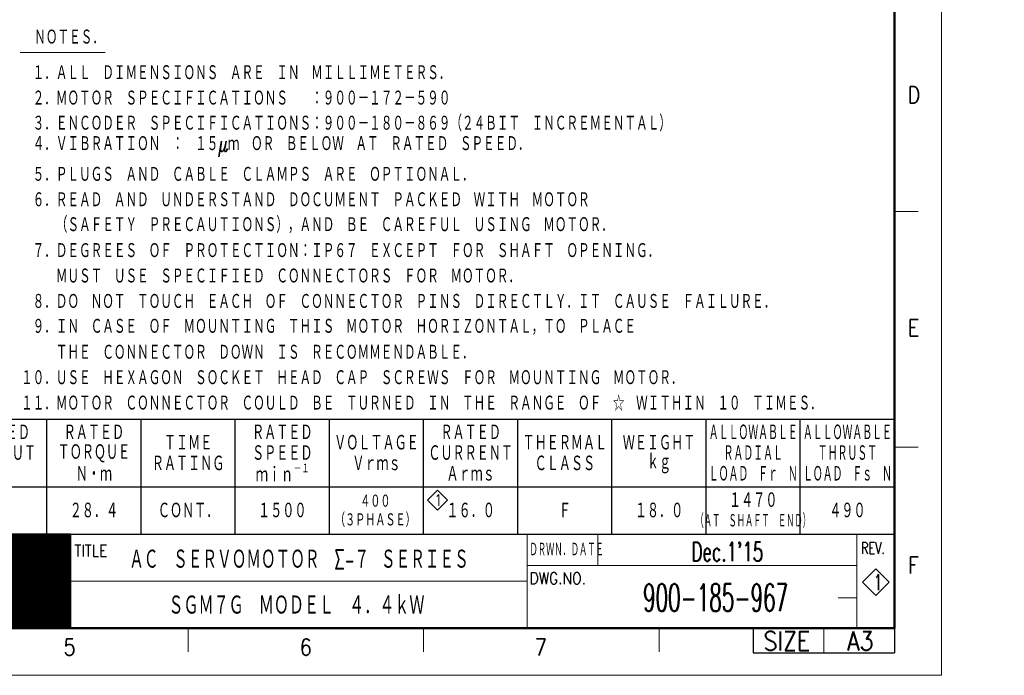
# Model space of a CAD drawing. Header units: millimetres. Extents: x 0 to 1300, y 0 to 891.
# Tile 110 of 127: x 673 to 1300, y 0 to 418. Entities that reach past the tile are written whole.
import ezdxf

# ---------------------------------------------------------------- set-up
doc = ezdxf.new("R2010")
doc.units = ezdxf.units.MM
doc.header["$LTSCALE"] = 0.545669
doc.layers.add('NoLayerName_001', color=7, linetype='Continuous')
doc.styles.get("Standard").update_dxf_attribs({"font": 'txt', "bigfont": 'extfont2'})

# ---------------------------------------------------------------- blocks, each defined once
blk = doc.blocks.new('ASM_0001')
at = {"color": 7, "linetype": 'Continuous', "lineweight": 13}
for p, q in [((-0.5, 0.5), (0, 1)), ((0.5, 0.5), (0, 1)), ((0, 0), (-0.5, 0.5)), ((0, 0), (0.5, 0.5))]:
    blk.add_line(p, q, dxfattribs=at)
at = {"color": 7, "linetype": 'Continuous', "lineweight": 13, "width": 0.9}
blk.add_text('1', height=0.566, dxfattribs=at).set_placement((-0.167, 0.217))
blk = doc.blocks.new('JZB_0004')
at = {"layer": 'NoLayerName_001', "color": 3, "lineweight": 13}
for s, insert, char_height, attachment_point in [("\\A1;\\W0.6486;Dec.1'15", (237.32, 14.64), 4, 5), ('\\A1;\\W0.5357;K.KUROGOME', (84.82, 14.64), 3.27, 5), ('\\A1;\\W0.6479;ＡＣ\u3000ＳＥＲＶＯＭＯＴＯＲ\u3000Σ-７ ＳＥＲＩＥＳ', (110.32, 13.01), 4.36, 4), ('\\A1;\\W0.5714;T.HIROSE', (84.82, 8.14), 3.27, 5), ('\\A1;\\W0.7500;1', (269.32, 8.14), 3.27, 5), ('\\A1;\\W0.5323;900-185-967', (234.82, 4.89), 5.82, 5), ('\\A1;\\W0.6667;ＳＧＭ７Ｇ\u3000ＭＯＤＥＬ\u3000４．４ｋＷ', (145.82, 3.26), 4.36, 5), ('\\A1;\\W0.6000;K.AOKI', (84.82, 1.64), 3.27, 5)]:
    blk.add_mtext(s, dxfattribs=dict(at, insert=insert, char_height=char_height, attachment_point=attachment_point))
blk = doc.blocks.new('*X13')
at = {"color": 7, "linetype": 'Continuous', "lineweight": 13}
for p, q in [((0, 19.8), (40, 19.8)), ((0, 19.65), (40, 19.65)), ((0, 19.5), (40, 19.5)), ((0, 19.35), (40, 19.35)), ((0, 19.2), (40, 19.2)), ((0, 19.05), (40, 19.05)), ((0, 18.9), (40, 18.9)), ((0, 18.75), (40, 18.75)), ((0, 18.6), (40, 18.6)), ((0, 18.45), (40, 18.45)), ((0, 18.3), (40, 18.3)), ((0, 18.15), (40, 18.15)), ((0, 18), (40, 18)), ((0, 17.85), (40, 17.85)), ((0, 17.7), (40, 17.7)), ((0, 17.55), (40, 17.55)), ((0, 17.4), (40, 17.4)), ((0, 17.25), (40, 17.25)), ((0, 17.1), (40, 17.1)), ((0, 16.95), (40, 16.95)), ((0, 16.8), (40, 16.8)), ((0, 16.65), (40, 16.65)), ((0, 16.5), (40, 16.5)), ((0, 16.35), (40, 16.35)), ((0, 16.2), (40, 16.2)), ((0, 16.05), (40, 16.05)), ((0, 15.9), (40, 15.9)), ((0, 15.75), (40, 15.75)), ((0, 15.6), (40, 15.6)), ((0, 15.45), (40, 15.45)), ((0, 15.3), (40, 15.3)), ((0, 15.15), (40, 15.15)), ((0, 15), (40, 15)), ((0, 14.85), (40, 14.85)), ((0, 14.7), (40, 14.7)), ((0, 14.55), (40, 14.55)), ((0, 14.4), (40, 14.4)), ((0, 14.25), (40, 14.25)), ((0, 14.1), (40, 14.1)), ((0, 13.95), (40, 13.95)), ((0, 13.8), (40, 13.8)), ((0, 13.65), (40, 13.65)), ((0, 13.5), (40, 13.5)), ((0, 13.35), (40, 13.35)), ((0, 13.2), (40, 13.2)), ((0, 13.05), (40, 13.05)), ((0, 12.9), (40, 12.9)), ((0, 12.75), (40, 12.75)), ((0, 12.6), (40, 12.6)), ((0, 12.45), (40, 12.45)), ((0, 12.3), (40, 12.3)), ((0, 12.15), (40, 12.15)), ((0, 12), (40, 12)), ((0, 11.85), (40, 11.85)), ((0, 11.7), (40, 11.7)), ((0, 11.55), (40, 11.55)), ((0, 11.4), (40, 11.4)), ((0, 11.25), (40, 11.25)), ((0, 11.1), (40, 11.1)), ((0, 10.95), (40, 10.95)), ((0, 10.8), (40, 10.8)), ((0, 10.65), (40, 10.65)), ((0, 10.5), (40, 10.5)), ((0, 10.35), (40, 10.35)), ((0, 10.2), (40, 10.2)), ((0, 10.05), (40, 10.05)), ((0, 9.9), (40, 9.9)), ((0, 9.75), (40, 9.75)), ((0, 9.6), (40, 9.6)), ((0, 9.45), (40, 9.45)), ((0, 9.3), (40, 9.3)), ((0, 9.15), (40, 9.15)), ((0, 9), (40, 9)), ((0, 8.85), (40, 8.85)), ((0, 8.7), (40, 8.7)), ((0, 8.55), (40, 8.55)), ((0, 8.4), (40, 8.4)), ((0, 8.25), (40, 8.25)), ((0, 8.1), (40, 8.1)), ((0, 7.95), (40, 7.95)), ((0, 7.8), (40, 7.8)), ((0, 7.65), (40, 7.65)), ((0, 7.5), (40, 7.5)), ((0, 7.35), (40, 7.35)), ((0, 7.2), (40, 7.2)), ((0, 7.05), (40, 7.05)), ((0, 6.9), (40, 6.9)), ((0, 6.75), (40, 6.75)), ((0, 6.6), (40, 6.6)), ((0, 6.45), (40, 6.45)), ((0, 6.3), (40, 6.3)), ((0, 6.15), (40, 6.15)), ((0, 6), (40, 6)), ((0, 5.85), (40, 5.85)), ((0, 5.7), (40, 5.7)), ((0, 5.55), (40, 5.55)), ((0, 5.4), (40, 5.4)), ((0, 5.25), (40, 5.25)), ((0, 5.1), (40, 5.1)), ((0, 4.95), (40, 4.95)), ((0, 4.8), (40, 4.8)), ((0, 4.65), (40, 4.65)), ((0, 4.5), (40, 4.5)), ((0, 4.35), (40, 4.35)), ((0, 4.2), (40, 4.2)), ((0, 4.05), (40, 4.05)), ((0, 3.9), (40, 3.9)), ((0, 3.75), (40, 3.75)), ((0, 3.6), (40, 3.6)), ((0, 3.45), (40, 3.45)), ((0, 3.3), (40, 3.3)), ((0, 3.15), (40, 3.15)), ((0, 3), (40, 3)), ((0, 2.85), (40, 2.85)), ((0, 2.7), (40, 2.7)), ((0, 2.55), (40, 2.55)), ((0, 2.4), (40, 2.4)), ((0, 2.25), (40, 2.25)), ((0, 2.1), (40, 2.1)), ((0, 1.95), (40, 1.95)), ((0, 1.8), (40, 1.8)), ((0, 1.65), (40, 1.65)), ((0, 1.5), (40, 1.5)), ((0, 1.35), (40, 1.35)), ((0, 1.2), (40, 1.2)), ((0, 1.05), (40, 1.05)), ((0, 0.9), (40, 0.9)), ((0, 0.75), (40, 0.75)), ((0, 0.6), (40, 0.6)), ((0, 0.45), (40, 0.45)), ((0, 0.3), (40, 0.3)), ((0, 0.15), (40, 0.15)), ((0, 0), (40, 0))]:
    blk.add_line(p, q, dxfattribs=at)
blk = doc.blocks.new('JZB_0006')
at = {"layer": 'NoLayerName_001', "color": 7, "linetype": 'Continuous', "lineweight": 25}
for p, q in [((210, 20), (170, 20)), ((210, 20), (210, 0)), ((170, 0), (210, 0))]:
    blk.add_line(p, q, dxfattribs=at)
blk.add_blockref('*X13', (170, 0.05))

msp = doc.modelspace()

# ---------------------------------------------------------------- linework, layer by layer
at = {"layer": 'NoLayerName_001', "color": 7, "linetype": 'Continuous', "lineweight": 13}
for p, q in [((1260, 0), (1260, 891)), ((1041, 69.9999), (1041, 90)), ((1218.1349, 67.855), (1209.6497, 59.3697)), ((1226.6202, 59.3697), (1218.1349, 67.855)), ((1209.6497, 59.3697), (1218.1349, 50.8844)), ((1218.1349, 50.8844), (1226.6202, 59.3697)), ((1185, 30), (1185, 14.3697)), ((1260, 0), (0, 0))]:
    msp.add_line(p, q, dxfattribs=at)
at = {"layer": 'NoLayerName_001', "color": 7, "linetype": 'Continuous', "lineweight": 50}
for p, q in [((1230, 861), (1230, 30)), ((1230, 30), (75, 30))]:
    msp.add_line(p, q, dxfattribs=at)
at = {"layer": 'NoLayerName_001', "color": 4, "linetype": 'Continuous', "lineweight": 13}
msp.add_line((673.1, 397.0001), (727.1, 397.0001), dxfattribs=at)
at = {"layer": 'NoLayerName_001', "color": 2, "linetype": 'Continuous', "lineweight": 13}
for p, q in [((1230, 295.5), (1245, 295.5)), ((1245, 145.5), (1230, 145.5)), ((705, 30), (705, 90)), ((996, 90), (996, 30)), ((1206, 30), (1206, 90)), ((1206, 89.3697), (1206, 30)), ((705, 69.9999), (585, 69.9999)), ((996, 69.9999), (1206, 69.9999)), ((996, 60), (705, 60)), ((705, 50.0063), (585, 50.0063)), ((1206, 49.3698), (1194, 49.3698)), ((780, 30), (780, 15)), ((930, 30), (930, 15)), ((1080, 30), (1080, 15))]:
    msp.add_line(p, q, dxfattribs=at)
at = {"layer": 'NoLayerName_001', "color": 7, "linetype": 'Continuous', "lineweight": 25}
for p, q in [((495, 163.2), (1230, 163.2)), ((690, 90), (690, 163.2)), ((750, 90), (750, 163.2)), ((810, 90), (810, 163.2)), ((870, 90), (870, 163.2)), ((930, 90), (930, 163.2)), ((990, 90), (990, 163.2)), ((1050, 90), (1050, 163.2)), ((1110, 90), (1110, 163.2)), ((1170, 90), (1170, 163.2)), ((1230, 90), (1230, 163.2)), ((1230, 120), (495, 120)), ((75, 90), (1230, 90)), ((495, 90), (1230, 90)), ((495, 90), (1230, 90)), ((1140, 30), (1140, 14.3697)), ((1230, 30), (1230, 15)), ((1230, 29.3697), (1230, 14.3697)), ((1230, 29.3697), (1230, 14.3697)), ((1140, 14.3697), (1230, 14.3697))]:
    msp.add_line(p, q, dxfattribs=at)

# ---------------------------------------------------------------- block references
at = {"layer": 'NoLayerName_001', "color": 7, "linetype": 'Continuous', "lineweight": 25, "xscale": 12.7278, "yscale": 12.7278, "zscale": 12.7278}
msp.add_blockref('ASM_0001', (938.8555, 105.3529), dxfattribs=at)
at = {"layer": 'NoLayerName_001', "xscale": 3, "yscale": 3, "zscale": 3}
for name, p in [('JZB_0006', (75, 30)), ('JZB_0004', (411.5475, 34.845))]:
    msp.add_blockref(name, p, dxfattribs=at)

# ---------------------------------------------------------------- texts
at = {"layer": 'NoLayerName_001', "color": 7, "lineweight": 13}
for s, insert, char_height, attachment_point in [('\\A1;\\W0.6667;ＮＯＴＥＳ．', (704.18, 406.7201), 10.08, 5), ('\\A1;\\W0.6667;\u3000１．ＡＬＬ\u3000ＤＩＭＥＮＳＩＯＮＳ\u3000ＡＲＥ\u3000ＩＮ\u3000ＭＩＬＬＩＭＥＴＥＲＳ．', (673.58, 379.0001), 10.08, 7), ('\\A1;\\W0.6667;\u3000２．ＭＯＴＯＲ\u3000ＳＰＥＣＩＦＩＣＡＴＩＯＮＳ\u3000\u3000：９００－１７２－５９０', (673.58, 362.8001), 10.08, 7), ('\\A1;\\W0.6667;\u3000３．ＥＮＣＯＤＥＲ\u3000ＳＰＥＣＩＦＩＣＡＴＩＯＮＳ：９００－１８０－８６９（２４ＢＩＴ\u3000ＩＮＣＲＥＭＥＮＴＡＬ）', (673.58, 346.6001), 10.08, 7), ('\\A1;\\W0.6667;\u3000４．ＶＩＢＲＡＴＩＯＮ\u3000：\u3000１５μｍ\u3000ＯＲ\u3000ＢＥＬＯＷ\u3000ＡＴ\u3000ＲＡＴＥＤ\u3000ＳＰＥＥＤ．', (673.58, 330.4001), 10.08, 7), ('\\A1;\\W0.6667;\u3000５．ＰＬＵＧＳ\u3000ＡＮＤ\u3000ＣＡＢＬＥ\u3000ＣＬＡＭＰＳ\u3000ＡＲＥ\u3000ＯＰＴＩＯＮＡＬ．', (673.58, 314.2001), 10.08, 7), ('\\A1;\\W0.6667;\u3000６．ＲＥＡＤ\u3000ＡＮＤ\u3000ＵＮＤＥＲＳＴＡＮＤ\u3000ＤＯＣＵＭＥＮＴ\u3000ＰＡＣＫＥＤ\u3000ＷＩＴＨ\u3000ＭＯＴＯＲ', (673.58, 298.0001), 10.08, 7), ('\\A1;\\W0.6667;\u3000\u3000\u3000（ＳＡＦＥＴＹ\u3000ＰＲＥＣＡＵＴＩＯＮＳ），ＡＮＤ\u3000ＢＥ\u3000ＣＡＲＥＦＵＬ\u3000ＵＳＩＮＧ\u3000ＭＯＴＯＲ．', (673.58, 281.8001), 10.08, 7), ('\\A1;\\W0.6667;\u3000７．ＤＥＧＲＥＥＳ\u3000ＯＦ\u3000ＰＲＯＴＥＣＴＩＯＮ：ＩＰ６７\u3000ＥＸＣＥＰＴ\u3000ＦＯＲ\u3000ＳＨＡＦＴ\u3000ＯＰＥＮＩＮＧ．', (673.58, 265.6001), 10.08, 7), ('\\A1;\\W0.6667;\u3000\u3000\u3000ＭＵＳＴ\u3000ＵＳＥ\u3000ＳＰＥＣＩＦＩＥＤ\u3000ＣＯＮＮＥＣＴＯＲＳ\u3000ＦＯＲ\u3000ＭＯＴＯＲ．', (673.58, 249.4001), 10.08, 7), ('\\A1;\\W0.6667;\u3000８．ＤＯ\u3000ＮＯＴ\u3000ＴＯＵＣＨ\u3000ＥＡＣＨ\u3000ＯＦ\u3000ＣＯＮＮＥＣＴＯＲ\u3000ＰＩＮＳ\u3000ＤＩＲＥＣＴＬＹ．ＩＴ\u3000ＣＡＵＳＥ\u3000ＦＡＩＬＵＲＥ．', (673.58, 233.2001), 10.08, 7), ('\\A1;\\W0.6667;\u3000９．ＩＮ\u3000ＣＡＳＥ\u3000ＯＦ\u3000ＭＯＵＮＴＩＮＧ\u3000ＴＨＩＳ\u3000ＭＯＴＯＲ\u3000ＨＯＲＩＺＯＮＴＡＬ，ＴＯ\u3000ＰＬＡＣＥ', (673.58, 217.0001), 10.08, 7), ('\\A1;\\W0.6667;\u3000\u3000\u3000ＴＨＥ\u3000ＣＯＮＮＥＣＴＯＲ\u3000ＤＯＷＮ\u3000ＩＳ\u3000ＲＥＣＯＭＭＥＮＤＡＢＬＥ．', (673.58, 200.8001), 10.08, 7), ('\\A1;\\W0.6667;１０．ＵＳＥ\u3000ＨＥＸＡＧＯＮ\u3000ＳＯＣＫＥＴ\u3000ＨＥＡＤ\u3000ＣＡＰ\u3000ＳＣＲＥＷＳ\u3000ＦＯＲ\u3000ＭＯＵＮＴＩＮＧ\u3000ＭＯＴＯＲ．', (673.58, 184.6001), 10.08, 7), ('\\A1;\\W0.6667;１１．ＭＯＴＯＲ\u3000ＣＯＮＮＥＣＴＯＲ\u3000ＣＯＵＬＤ\u3000ＢＥ\u3000ＴＵＲＮＥＤ\u3000ＩＮ\u3000ＴＨＥ\u3000ＲＡＮＧＥ\u3000ＯＦ\u3000☆\u3000ＷＩＴＨＩＮ\u3000１０\u3000ＴＩＭＥＳ．', (673.58, 168.4001), 10.08, 7), ('\\A1;\\W0.6667;ＲＡＴＥＤ', (660, 154.8), 10.5, 5), ('\\A1;\\W0.6667;ＲＡＴＥＤ', (720, 154.8), 10.5, 5), ('\\A1;\\W0.6667;ＲＡＴＥＤ', (840, 154.8), 10.5, 5), ('\\A1;\\W0.6667;ＲＡＴＥＤ', (960, 154.8), 10.5, 5), ('\\A1;\\W0.5000;ＡＬＬＯＷＡＢＬＥ', (1140, 154.8), 10.5, 5), ('\\A1;\\W0.5000;ＡＬＬＯＷＡＢＬＥ', (1200, 154.8), 10.5, 5), ('\\A1;\\W0.6667;ＴＩＭＥ', (780, 148.2), 10.5, 5), ('\\A1;\\W0.6667;ＶＯＬＴＡＧＥ', (900, 148.2), 10.5, 5), ('\\A1;\\W0.6667;ＴＨＥＲＭＡＬ', (1020, 148.2), 10.5, 5), ('\\A1;\\W0.6667;ＷＥＩＧＨＴ', (1080, 148.2), 10.5, 5), ('\\A1;\\W0.6667;ＯＵＴＰＵＴ', (660, 141.6), 10.5, 5), ('\\A1;\\W0.6667;ＴＯＲＱＵＥ', (720, 141.6), 10.5, 5), ('\\A1;\\W0.6667;ＳＰＥＥＤ', (840, 141.6), 10.5, 5), ('\\A1;\\W0.6667;ＣＵＲＲＥＮＴ', (960, 141.6), 10.5, 5), ('\\A1;\\W0.5000;ＲＡＤＩＡＬ', (1140, 141.6), 10.5, 5), ('\\A1;\\W0.5000;ＴＨＲＵＳＴ', (1200, 141.6), 10.5, 5), ('\\A1;\\W0.6667;ＲＡＴＩＮＧ', (780, 135), 10.5, 5), ('\\A1;\\W0.6667;Ｖｒｍｓ', (900, 135), 10.5, 5), ('\\A1;\\W0.6667;ＣＬＡＳＳ', (1020, 135), 10.5, 5), ('\\A1;\\W0.6667;ｋｇ', (1080, 135), 10.5, 5), ('\\A1;\\W0.6667;Ｎ・ｍ', (720, 128.4), 10.5, 5), ('\\A1;\\W0.6957;ｍｉｎ{\\A1;\\H0.50x;\\S－１^ ;}', (840.1375, 128.4), 10.5, 5), ('\\A1;\\W0.6667;Ａｒｍｓ', (960, 128.4), 10.5, 5), ('\\A1;\\W0.5000;ＬＯＡＤ\u3000Ｆｒ\u3000Ｎ', (1140, 128.4), 10.5, 5), ('\\A1;\\W0.5000;ＬＯＡＤ\u3000Ｆｓ\u3000Ｎ', (1200, 128.4), 10.5, 5), ('\\A1;\\W0.6667;４００', (899.2772, 111), 8.75, 5), ('\\A1;\\W0.6667;１４７０', (1140, 111.6), 10.5, 5), ('\\A1;\\W0.6667;２８．４', (720, 105), 10.5, 5), ('\\A1;\\W0.6667;ＣＯＮＴ．', (780, 105), 10.5, 5), ('\\A1;\\W0.6667;１５００', (840, 105), 10.5, 5), ('\\A1;\\W0.6667;１６．０', (960, 105), 10.5, 5), ('\\A1;\\W0.6667;Ｆ', (1020, 105), 10.5, 5), ('\\A1;\\W0.6667;１８．０', (1080, 105), 10.5, 5), ('\\A1;\\W0.6667;４９０', (1200, 105), 10.5, 5), ('\\A1;\\W0.6667;（３ＰＨＡＳＥ）', (899.2772, 99), 8.75, 5), ('\\A1;\\W0.4167;（ＡＴ\u3000ＳＨＡＦＴ\u3000ＥＮＤ）', (1140, 98.4), 9, 5), ('\\A1;\\W0.8600;DWG.NO.', (997.5251, 58.0745), 7.5, 7)]:
    msp.add_mtext(s, dxfattribs=dict(at, insert=insert, char_height=char_height, attachment_point=attachment_point))
at = {"layer": 'NoLayerName_001', "color": 2, "lineweight": 13}
for s, insert, char_height, attachment_point in [('\\A1;\\W0.8600;D', (1238.3329, 364.7108), 10.5, 7), ('\\A1;\\W0.8600;E', (1238.4546, 216.165), 10.5, 7), ('\\A1;\\W0.8600;TITLE', (707.5242, 75.6987), 7.5, 7), ('\\A1;\\W0.4167;ＤＲＷＮ．ＤＡＴＥ', (997.5251, 75.6755), 9, 7), ('\\A1;\\W0.7000;REV.', (1208.6516, 77.3244), 7.5, 7), ('\\A1;\\W0.8600;F', (1238.5673, 64.993), 10.5, 7), ('\\A1;\\W0.8600;SIZE', (1161.3887, 15.8697), 12, 8), ('\\A1;\\W0.8600;A3', (1208.1848, 15.8697), 12, 8), ('\\A1;\\W0.8600;5', (700.6628, 12.6782), 10.5, 7), ('\\A1;\\W0.8600;6', (851.044, 12.694), 10.5, 7), ('\\A1;\\W0.8600;7', (1000.7743, 12.694), 10.5, 7)]:
    msp.add_mtext(s, dxfattribs=dict(at, insert=insert, char_height=char_height, attachment_point=attachment_point))

doc.saveas('drawing.dxf')
